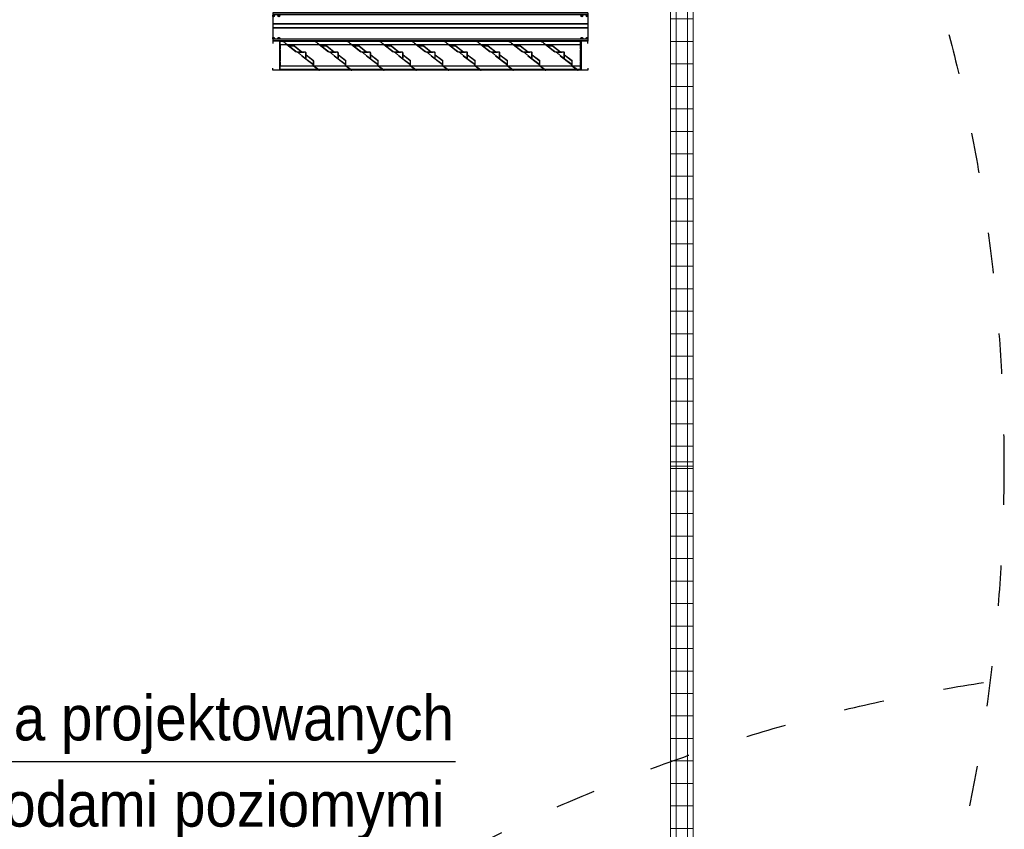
# Model space of a CAD drawing. Header units: millimetres. Extents: x -165365 to -33565, y 7406 to 103342.
# Tile 92 of 256: x -107948 to -103572, y 34996 to 38597. Entities that reach past the tile are written whole.
import ezdxf
from ezdxf.enums import TextEntityAlignment as Align

# ---------------------------------------------------------------- set-up
doc = ezdxf.new("R2010")
doc.units = ezdxf.units.MM
doc.header["$MEASUREMENT"] = 0
doc.linetypes.add('ACAD_ISO03W100', pattern=[150, 60, -90])
doc.linetypes.add('HIDDEN', pattern=[9.525, 6.35, -3.175])
for name, color, linetype, lineweight in [('10_ALL_FEATURES', 7, 'Continuous', 0), ('2DE_PRO_CblfEZ', 80, 'Continuous', 15), ('CP_DETAL', 33, 'Continuous', 9), ('DEFAULT_2', 8, 'HIDDEN', 0)]:
    doc.layers.add(name, color=color, linetype=linetype, lineweight=lineweight)
doc.layers.add('ELEK CIENKIE', color=80, linetype='Continuous')
doc.layers.add('ELEK OPIS', color=140, linetype='Continuous')
doc.styles.add('Arial', font='arial.ttf')
doc.styles.add('CP_ATTR', font='arial.ttf')

# ---------------------------------------------------------------- blocks, each defined once
blk = doc.blocks.new('1340_695_ADMP_t')
at = {"color": 7, "linetype": 'Continuous'}
for p, q in [((-125, -700), (-125, 700)), ((-114.4, 700), (-125, 700)), ((-124.5, -700), (-124.5, 700)), ((-117.2, -700), (-117.2, 700)), ((-117, -700), (-117, 700)), ((-114.6, 697), (-110.4, 697)), ((-114.6, 696), (-110.4, 696)), ((-114.6, 674), (-110.4, 674)), ((-114.6, 673), (-110.4, 673)), ((-113.5, 696), (-113.5, 697)), ((-113.5, 673), (-113.5, 674)), ((-113, 698.6), (-113, 694.4)), ((-113, 697.5), (-112, 697.5)), ((-112, 696), (-113, 697)), ((-113, 696), (-112, 697)), ((-113, 696.5), (-112, 696.5)), ((-113, 695.5), (-112, 695.5)), ((-113, 675.6), (-113, 671.4)), ((-113, 674.5), (-112, 674.5)), ((-112, 673), (-113, 674)), ((-113, 673), (-112, 674)), ((-113, 673.5), (-112, 673.5)), ((-113, 672.5), (-112, 672.5)), ((-112.5, 696), (-112.5, 697)), ((-112.5, 673), (-112.5, 674)), ((-112, 698.6), (-112, 694.4)), ((-112, 675.6), (-112, 671.4)), ((-111.5, 696), (-111.5, 697)), ((-111.5, 673), (-111.5, 674)), ((-14.4, 700), (-110.6, 700)), ((-67, -700), (-67, 700)), ((-66.5, -700), (-66.5, 700)), ((-49.5, -700), (-49.5, 700)), ((-49, -700), (-49, 700)), ((-14.6, 697), (-10.4, 697)), ((-14.6, 696), (-10.4, 696)), ((-14.6, 674), (-10.4, 674)), ((-14.6, 673), (-10.4, 673)), ((-13.5, 696), (-13.5, 697)), ((-13.5, 673), (-13.5, 674)), ((-13, 698.6), (-13, 694.4)), ((-13, 697.5), (-12, 697.5)), ((-13, 696), (-12, 697)), ((-12, 696), (-13, 697)), ((-13, 696.5), (-12, 696.5)), ((-13, 695.5), (-12, 695.5)), ((-13, 675.6), (-13, 671.4)), ((-13, 674.5), (-12, 674.5)), ((-13, 673), (-12, 674)), ((-12, 673), (-13, 674)), ((-13, 673.5), (-12, 673.5)), ((-13, 672.5), (-12, 672.5)), ((-12.5, 696), (-12.5, 697)), ((-12.5, 673), (-12.5, 674)), ((-12, 698.6), (-12, 694.4)), ((-12, 675.6), (-12, 671.4)), ((-11.5, 696), (-11.5, 697)), ((-11.5, 673), (-11.5, 674)), ((0, 700), (-10.6, 700)), ((-8, -700), (-8, 700)), ((-7.8, -700), (-7.8, 700)), ((-0.5, -700), (-0.5, 700)), ((0, -700), (0, 700)), ((-114.4, -700), (-125, -700)), ((-114.6, -673), (-110.4, -673)), ((-114.6, -674), (-110.4, -674)), ((-114.6, -696), (-110.4, -696)), ((-114.6, -697), (-110.4, -697)), ((-113.5, -673), (-113.5, -674)), ((-113.5, -696), (-113.5, -697)), ((-113, -675.6), (-113, -671.4)), ((-113, -672.5), (-112, -672.5)), ((-112, -673), (-113, -674)), ((-113, -673), (-112, -674)), ((-113, -673.5), (-112, -673.5)), ((-113, -674.5), (-112, -674.5)), ((-113, -698.6), (-113, -694.4)), ((-113, -695.5), (-112, -695.5)), ((-112, -696), (-113, -697)), ((-113, -696), (-112, -697)), ((-113, -696.5), (-112, -696.5)), ((-113, -697.5), (-112, -697.5)), ((-112.5, -673), (-112.5, -674)), ((-112.5, -696), (-112.5, -697)), ((-112, -675.6), (-112, -671.4)), ((-112, -698.6), (-112, -694.4)), ((-111.5, -673), (-111.5, -674)), ((-111.5, -696), (-111.5, -697)), ((-14.4, -700), (-110.6, -700)), ((-14.6, -673), (-10.4, -673)), ((-14.6, -674), (-10.4, -674)), ((-14.6, -696), (-10.4, -696)), ((-14.6, -697), (-10.4, -697)), ((-13.5, -673), (-13.5, -674)), ((-13.5, -696), (-13.5, -697)), ((-13, -675.6), (-13, -671.4)), ((-13, -672.5), (-12, -672.5)), ((-13, -673), (-12, -674)), ((-12, -673), (-13, -674)), ((-13, -673.5), (-12, -673.5)), ((-13, -674.5), (-12, -674.5)), ((-13, -698.6), (-13, -694.4)), ((-13, -695.5), (-12, -695.5)), ((-13, -696), (-12, -697)), ((-12, -696), (-13, -697)), ((-13, -696.5), (-12, -696.5)), ((-13, -697.5), (-12, -697.5)), ((-12.5, -673), (-12.5, -674)), ((-12.5, -696), (-12.5, -697)), ((-12, -675.6), (-12, -671.4)), ((-12, -698.6), (-12, -694.4)), ((-11.5, -673), (-11.5, -674)), ((-11.5, -696), (-11.5, -697)), ((0, -700), (-10.6, -700))]:
    blk.add_line(p, q, dxfattribs=at)
for points in [[(-114.6, 697), (-114.6, 696.9), (-114.6, 696.8), (-114.6, 696.6), (-114.6, 696.5)], [(-114.6, 696.5), (-114.6, 696.4), (-114.6, 696.2), (-114.6, 696.1), (-114.6, 696)], [(-114.6, 674), (-114.6, 673.9), (-114.6, 673.8), (-114.6, 673.6), (-114.6, 673.5)], [(-114.6, 673.5), (-114.6, 673.4), (-114.6, 673.2), (-114.6, 673.1), (-114.6, 673)], [(-113, 698.6), (-112.8, 698.6), (-112.7, 698.6), (-112.5, 698.6), (-112.3, 698.6), (-112.2, 698.6), (-112, 698.6)], [(-112, 694.4), (-112.2, 694.4), (-112.3, 694.4), (-112.5, 694.4), (-112.7, 694.4), (-112.8, 694.4), (-113, 694.4)], [(-113, 675.6), (-112.8, 675.6), (-112.7, 675.6), (-112.5, 675.6), (-112.3, 675.6), (-112.2, 675.6), (-112, 675.6)], [(-112, 671.4), (-112.2, 671.4), (-112.3, 671.4), (-112.5, 671.4), (-112.7, 671.4), (-112.8, 671.4), (-113, 671.4)], [(-110.4, 696.5), (-110.4, 696.6), (-110.4, 696.8), (-110.4, 696.9), (-110.4, 697)], [(-110.4, 696), (-110.4, 696.1), (-110.4, 696.2), (-110.4, 696.4), (-110.4, 696.5)], [(-110.4, 673.5), (-110.4, 673.6), (-110.4, 673.8), (-110.4, 673.9), (-110.4, 674)], [(-110.4, 673), (-110.4, 673.1), (-110.4, 673.2), (-110.4, 673.4), (-110.4, 673.5)], [(-14.6, 697), (-14.6, 696.9), (-14.6, 696.8), (-14.6, 696.6), (-14.6, 696.5)], [(-14.6, 696.5), (-14.6, 696.4), (-14.6, 696.2), (-14.6, 696.1), (-14.6, 696)], [(-14.6, 674), (-14.6, 673.9), (-14.6, 673.8), (-14.6, 673.6), (-14.6, 673.5)], [(-14.6, 673.5), (-14.6, 673.4), (-14.6, 673.2), (-14.6, 673.1), (-14.6, 673)], [(-13, 698.6), (-12.8, 698.6), (-12.7, 698.6), (-12.5, 698.6), (-12.3, 698.6), (-12.2, 698.6), (-12, 698.6)], [(-12, 694.4), (-12.2, 694.4), (-12.3, 694.4), (-12.5, 694.4), (-12.7, 694.4), (-12.8, 694.4), (-13, 694.4)], [(-13, 675.6), (-12.8, 675.6), (-12.7, 675.6), (-12.5, 675.6), (-12.3, 675.6), (-12.2, 675.6), (-12, 675.6)], [(-12, 671.4), (-12.2, 671.4), (-12.3, 671.4), (-12.5, 671.4), (-12.7, 671.4), (-12.8, 671.4), (-13, 671.4)], [(-10.4, 696.5), (-10.4, 696.6), (-10.4, 696.8), (-10.4, 696.9), (-10.4, 697)], [(-10.4, 696), (-10.4, 696.1), (-10.4, 696.2), (-10.4, 696.4), (-10.4, 696.5)], [(-10.4, 673.5), (-10.4, 673.6), (-10.4, 673.8), (-10.4, 673.9), (-10.4, 674)], [(-10.4, 673), (-10.4, 673.1), (-10.4, 673.2), (-10.4, 673.4), (-10.4, 673.5)], [(-114.6, -673.5), (-114.6, -673.4), (-114.6, -673.2), (-114.6, -673.1), (-114.6, -673)], [(-114.6, -674), (-114.6, -673.9), (-114.6, -673.8), (-114.6, -673.6), (-114.6, -673.5)], [(-114.6, -696.5), (-114.6, -696.4), (-114.6, -696.2), (-114.6, -696.1), (-114.6, -696)], [(-114.6, -697), (-114.6, -696.9), (-114.6, -696.8), (-114.6, -696.6), (-114.6, -696.5)], [(-112, -671.4), (-112.2, -671.4), (-112.3, -671.4), (-112.5, -671.4), (-112.7, -671.4), (-112.8, -671.4), (-113, -671.4)], [(-113, -675.6), (-112.8, -675.6), (-112.7, -675.6), (-112.5, -675.6), (-112.3, -675.6), (-112.2, -675.6), (-112, -675.6)], [(-112, -694.4), (-112.2, -694.4), (-112.3, -694.4), (-112.5, -694.4), (-112.7, -694.4), (-112.8, -694.4), (-113, -694.4)], [(-113, -698.6), (-112.8, -698.6), (-112.7, -698.6), (-112.5, -698.6), (-112.3, -698.6), (-112.2, -698.6), (-112, -698.6)], [(-110.4, -673), (-110.4, -673.1), (-110.4, -673.2), (-110.4, -673.4), (-110.4, -673.5)], [(-110.4, -673.5), (-110.4, -673.6), (-110.4, -673.8), (-110.4, -673.9), (-110.4, -674)], [(-110.4, -696), (-110.4, -696.1), (-110.4, -696.2), (-110.4, -696.4), (-110.4, -696.5)], [(-110.4, -696.5), (-110.4, -696.6), (-110.4, -696.8), (-110.4, -696.9), (-110.4, -697)], [(-14.6, -673.5), (-14.6, -673.4), (-14.6, -673.2), (-14.6, -673.1), (-14.6, -673)], [(-14.6, -674), (-14.6, -673.9), (-14.6, -673.8), (-14.6, -673.6), (-14.6, -673.5)], [(-14.6, -696.5), (-14.6, -696.4), (-14.6, -696.2), (-14.6, -696.1), (-14.6, -696)], [(-14.6, -697), (-14.6, -696.9), (-14.6, -696.8), (-14.6, -696.6), (-14.6, -696.5)], [(-12, -671.4), (-12.2, -671.4), (-12.3, -671.4), (-12.5, -671.4), (-12.7, -671.4), (-12.8, -671.4), (-13, -671.4)], [(-13, -675.6), (-12.8, -675.6), (-12.7, -675.6), (-12.5, -675.6), (-12.3, -675.6), (-12.2, -675.6), (-12, -675.6)], [(-12, -694.4), (-12.2, -694.4), (-12.3, -694.4), (-12.5, -694.4), (-12.7, -694.4), (-12.8, -694.4), (-13, -694.4)], [(-13, -698.6), (-12.8, -698.6), (-12.7, -698.6), (-12.5, -698.6), (-12.3, -698.6), (-12.2, -698.6), (-12, -698.6)], [(-10.4, -673), (-10.4, -673.1), (-10.4, -673.2), (-10.4, -673.4), (-10.4, -673.5)], [(-10.4, -673.5), (-10.4, -673.6), (-10.4, -673.8), (-10.4, -673.9), (-10.4, -674)], [(-10.4, -696), (-10.4, -696.1), (-10.4, -696.2), (-10.4, -696.4), (-10.4, -696.5)], [(-10.4, -696.5), (-10.4, -696.6), (-10.4, -696.8), (-10.4, -696.9), (-10.4, -697)]]:
    blk.add_lwpolyline(points, dxfattribs=at)
for centre, radius in [((-112.5, 696.5), 4), ((-12.5, 696.5), 4), ((-112.5, 673.5), 4), ((-112.5, 696.5), 3.55), ((-112.5, 673.5), 3.55), ((-12.5, 673.5), 4), ((-12.5, 696.5), 3.55), ((-12.5, 673.5), 3.55), ((-112.5, -673.5), 4), ((-112.5, -696.5), 4), ((-112.5, -673.5), 3.55), ((-112.5, -696.5), 3.55), ((-12.5, -673.5), 4), ((-12.5, -696.5), 4), ((-12.5, -673.5), 3.55), ((-12.5, -696.5), 3.55)]:
    blk.add_circle(centre, radius, dxfattribs=at)
blk = doc.blocks.new('AINT_s')
at = {"color": 7, "linetype": 'Continuous'}
for p, q in [((0.25, 0.19), (0.25, 116.44)), ((0.25, 116.44), (0.38, 116.44)), ((0.25, 116.39), (2.25, 116.39)), ((0.38, 116.44), (0.38, 116.39)), ((15.69, 116.62), (0.44, 116.62)), ((0.44, 116.5), (2.25, 116.5)), ((0.44, 0.24), (0.44, 116.39)), ((0.49, 116.62), (0.49, 116.5)), ((2.25, 116.62), (2.25, 116.5)), ((2.25, 0.24), (2.25, 116.39)), ((2.25, 116.39), (2.44, 116.39)), ((2.44, 116.62), (2.44, 116.39)), ((2.44, 116.5), (13.69, 116.5)), ((4.69, 116.44), (2.44, 116.44)), ((10.94, 116.44), (5.15, 116.44)), ((13.69, 116.44), (11.4, 116.44)), ((13.69, 116.62), (13.69, 116.39)), ((13.88, 116.39), (13.69, 116.39)), ((13.88, 116.62), (13.88, 116.5)), ((13.88, 116.5), (15.69, 116.5)), ((13.88, 0.24), (13.88, 116.39)), ((13.88, 116.39), (15.87, 116.39)), ((15.64, 116.62), (15.64, 116.5)), ((15.69, 0.24), (15.69, 116.39)), ((15.75, 116.44), (15.75, 116.39)), ((15.87, 116.44), (15.75, 116.44)), ((9.87, 109.36), (9.87, 107.27)), ((0.25, 101.66), (0.2, 101.61)), ((0.25, 101.66), (0.2, 101.61)), ((9.87, 96.86), (9.87, 94.77)), ((0.25, 89.16), (0.2, 89.11)), ((0.25, 89.16), (0.2, 89.11)), ((9.87, 84.36), (9.87, 82.27)), ((0.25, 76.66), (0.2, 76.61)), ((0.25, 76.66), (0.2, 76.61)), ((9.87, 71.86), (9.87, 69.77)), ((0.25, 64.16), (0.2, 64.11)), ((0.25, 64.16), (0.2, 64.11)), ((9.87, 59.36), (9.87, 57.27)), ((0.25, 51.66), (0.2, 51.61)), ((0.25, 51.66), (0.2, 51.61)), ((9.87, 46.86), (9.87, 44.77)), ((0.25, 39.16), (0.2, 39.11)), ((0.25, 39.16), (0.2, 39.11)), ((9.87, 34.36), (9.87, 32.27)), ((0.25, 26.66), (0.2, 26.61)), ((0.25, 26.66), (0.2, 26.61)), ((9.87, 21.86), (9.87, 19.77)), ((0.25, 14.16), (0.2, 14.11)), ((0.25, 14.16), (0.2, 14.11)), ((9.87, 9.36), (9.87, 7.27)), ((0.25, 1.66), (0.2, 1.61)), ((0.25, 0.24), (2.25, 0.24)), ((0.25, 0.19), (0.38, 0.19)), ((0.38, 0.19), (0.38, 0.24)), ((0.44, 0.12), (2.25, 0.12)), ((0.49, 0), (0.49, 0.12)), ((2.25, 0.24), (2.44, 0.24)), ((2.25, 0), (2.25, 0.12)), ((2.44, 0), (2.44, 0.24)), ((2.44, 0.19), (4.73, 0.19)), ((13.69, 0.12), (2.44, 0.12)), ((5.18, 0.19), (10.98, 0.19)), ((11.43, 0.19), (13.69, 0.19)), ((13.88, 0.24), (13.69, 0.24)), ((13.69, 0), (13.69, 0.24)), ((13.88, 0.24), (15.87, 0.24)), ((15.69, 0.12), (13.88, 0.12)), ((13.88, 0), (13.88, 0.12)), ((15.64, 0), (15.64, 0.12)), ((15.75, 0.19), (15.75, 0.24)), ((15.87, 0.19), (15.75, 0.19)), ((15.69, 0), (0.44, 0))]:
    blk.add_line(p, q, dxfattribs=at)
for p, q in [((15.87, 115), (15.87, 113.37)), ((0.25, 101.15), (0.25, 100.59)), ((0.25, 88.65), (0.25, 88.09)), ((0.25, 76.15), (0.25, 75.59)), ((0.25, 63.65), (0.25, 63.09)), ((0.25, 51.15), (0.25, 50.59)), ((0.25, 38.65), (0.25, 38.09)), ((0.25, 26.15), (0.25, 25.59)), ((0.25, 13.65), (0.25, 13.09))]:
    blk.add_line(p, q)
at = {"color": 7, "linetype": 'Continuous', "lineweight": 0, "flags": 128}
blk.add_lwpolyline([(0, 0), (15.87, 0), (15.87, 116.62), (0, 116.62)], close=True, dxfattribs=at)
at = {"color": 7, "linetype": 'Continuous'}
for centre, radius, start, end in [((0.44, 116.44), 0.188, 90, 180), ((0.44, 116.44), 0.0625, 90, 180), ((15.69, 116.44), 0.188, 9.1259, 90), ((15.69, 116.44), 0.0625, 0, 90), ((0.62, 101.15), 0.625, 133, 180), ((0.62, 101.15), 0.625, 133, 180), ((0.62, 88.65), 0.625, 133, 180), ((0.62, 88.65), 0.625, 133, 180), ((0.62, 76.15), 0.625, 133, 180), ((0.62, 76.15), 0.625, 133, 180), ((0.62, 63.65), 0.625, 133, 180), ((0.62, 63.65), 0.625, 133, 180), ((0.62, 51.15), 0.625, 133, 180), ((0.62, 51.15), 0.625, 133, 180), ((0.62, 38.65), 0.625, 133, 180), ((0.62, 38.65), 0.625, 133, 180), ((0.62, 26.15), 0.625, 133, 180), ((0.62, 26.15), 0.625, 133, 180), ((0.62, 13.65), 0.625, 133, 180), ((0.62, 13.65), 0.625, 133, 180), ((0.62, 1.15), 0.625, 133, 180), ((0.44, 0.19), 0.188, 180, 270), ((0.44, 0.19), 0.0625, 180, 270), ((15.69, 0.19), 0.0625, 270, 0), ((15.69, 0.19), 0.188, 270, 350.8741)]:
    blk.add_arc(centre, radius, start, end, dxfattribs=at)
at = {"layer": '10_ALL_FEATURES', "color": 8, "linetype": 'HIDDEN'}
for p, q in [((15.62, 115), (15.62, 113.37)), ((15.62, 115), (15.62, 113.37)), ((15.87, 113.37), (15.87, 115)), ((15.69, 113.31), (15.81, 113.31)), ((15.69, 113.31), (15.81, 113.31)), ((0.25, 100.59), (0.25, 101.15)), ((15.62, 102.5), (15.62, 100.87)), ((15.62, 102.5), (15.62, 100.87)), ((15.69, 100.81), (15.81, 100.81)), ((15.69, 100.81), (15.81, 100.81)), ((0.25, 88.09), (0.25, 88.65)), ((15.62, 90), (15.62, 88.37)), ((15.62, 90), (15.62, 88.37)), ((15.69, 88.31), (15.81, 88.31)), ((15.69, 88.31), (15.81, 88.31)), ((15.62, 77.5), (15.62, 75.87)), ((15.62, 77.5), (15.62, 75.87)), ((0.25, 75.59), (0.25, 76.15)), ((15.69, 75.81), (15.81, 75.81)), ((15.69, 75.81), (15.81, 75.81)), ((15.62, 65), (15.62, 63.37)), ((15.62, 65), (15.62, 63.37)), ((0.25, 63.09), (0.25, 63.65)), ((15.69, 63.31), (15.81, 63.31)), ((15.69, 63.31), (15.81, 63.31)), ((0.25, 50.59), (0.25, 51.15)), ((15.62, 52.5), (15.62, 50.87)), ((15.62, 52.5), (15.62, 50.87)), ((15.69, 50.81), (15.81, 50.81)), ((15.69, 50.81), (15.81, 50.81)), ((0.25, 38.09), (0.25, 38.65)), ((15.62, 40), (15.62, 38.37)), ((15.62, 40), (15.62, 38.37)), ((15.69, 38.31), (15.81, 38.31)), ((15.69, 38.31), (15.81, 38.31)), ((15.62, 27.5), (15.62, 25.87)), ((15.62, 27.5), (15.62, 25.87)), ((0.25, 25.59), (0.25, 26.15)), ((15.69, 25.81), (15.81, 25.81)), ((15.69, 25.81), (15.81, 25.81)), ((0.25, 13.09), (0.25, 13.65)), ((15.62, 15), (15.62, 13.37)), ((15.69, 13.31), (15.81, 13.31)), ((0.25, 0.59), (0.25, 1.15))]:
    blk.add_line(p, q, dxfattribs=at)
at = {"layer": '10_ALL_FEATURES', "color": 7, "linetype": 'Continuous'}
for p, q in [((0, 101.15), (0, 100.59)), ((0, 101.15), (0, 100.59)), ((0.06, 100.53), (0.19, 100.53)), ((0.06, 100.53), (0.19, 100.53)), ((0, 88.65), (0, 88.09)), ((0, 88.65), (0, 88.09)), ((0.06, 88.03), (0.19, 88.03)), ((0.06, 88.03), (0.19, 88.03)), ((0, 76.15), (0, 75.59)), ((0, 76.15), (0, 75.59)), ((0.06, 75.53), (0.19, 75.53)), ((0.06, 75.53), (0.19, 75.53)), ((0, 63.65), (0, 63.09)), ((0, 63.65), (0, 63.09)), ((0.06, 63.03), (0.19, 63.03)), ((0.06, 63.03), (0.19, 63.03)), ((0, 51.15), (0, 50.59)), ((0, 51.15), (0, 50.59)), ((0.06, 50.53), (0.19, 50.53)), ((0.06, 50.53), (0.19, 50.53)), ((0, 38.65), (0, 38.09)), ((0, 38.65), (0, 38.09)), ((0.06, 38.03), (0.19, 38.03)), ((0.06, 38.03), (0.19, 38.03)), ((0, 26.15), (0, 25.59)), ((0, 26.15), (0, 25.59)), ((0.06, 25.53), (0.19, 25.53)), ((0.06, 25.53), (0.19, 25.53)), ((0, 13.65), (0, 13.09)), ((0, 13.65), (0, 13.09)), ((0.06, 13.03), (0.19, 13.03)), ((0.06, 13.03), (0.19, 13.03)), ((0, 1.15), (0, 0.59)), ((0.06, 0.53), (0.19, 0.53))]:
    blk.add_line(p, q, dxfattribs=at)
at = {"layer": '10_ALL_FEATURES', "color": 8, "linetype": 'HIDDEN'}
for centre, radius, start, end in [((15.69, 113.37), 0.0625, 180, 270), ((15.69, 113.37), 0.0625, 180, 270), ((15.81, 113.37), 0.0625, 270, 0), ((15.81, 113.37), 0.0625, 270, 0), ((9.37, 107.13), 0.75, 270, 0), ((15.69, 100.87), 0.0625, 180, 270), ((15.69, 100.87), 0.0625, 180, 270), ((15.81, 100.87), 0.0625, 270, 0), ((15.81, 100.87), 0.0625, 270, 0), ((9.37, 94.63), 0.75, 270, 0), ((15.69, 88.37), 0.0625, 180, 270), ((15.69, 88.37), 0.0625, 180, 270), ((15.81, 88.37), 0.0625, 270, 0), ((15.81, 88.37), 0.0625, 270, 0), ((9.37, 82.13), 0.75, 270, 0), ((15.69, 75.87), 0.0625, 180, 270), ((15.69, 75.87), 0.0625, 180, 270), ((15.81, 75.87), 0.0625, 270, 0), ((15.81, 75.87), 0.0625, 270, 0), ((9.37, 69.63), 0.75, 270, 0), ((15.69, 63.37), 0.0625, 180, 270), ((15.69, 63.37), 0.0625, 180, 270), ((15.81, 63.37), 0.0625, 270, 0), ((15.81, 63.37), 0.0625, 270, 0), ((9.37, 57.13), 0.75, 270, 0), ((15.69, 50.87), 0.0625, 180, 270), ((15.69, 50.87), 0.0625, 180, 270), ((15.81, 50.87), 0.0625, 270, 0), ((15.81, 50.87), 0.0625, 270, 0), ((9.37, 44.63), 0.75, 270, 0), ((15.69, 38.37), 0.0625, 180, 270), ((15.69, 38.37), 0.0625, 180, 270), ((15.81, 38.37), 0.0625, 270, 0), ((15.81, 38.37), 0.0625, 270, 0), ((9.37, 32.13), 0.75, 270, 0), ((15.69, 25.87), 0.0625, 180, 270), ((15.69, 25.87), 0.0625, 180, 270), ((15.81, 25.87), 0.0625, 270, 0), ((15.81, 25.87), 0.0625, 270, 0), ((9.37, 19.63), 0.75, 270, 0), ((15.69, 13.37), 0.0625, 180, 270), ((15.81, 13.37), 0.0625, 270, 0), ((9.37, 7.13), 0.75, 270, 0)]:
    blk.add_arc(centre, radius, start, end, dxfattribs=at)
at = {"layer": '10_ALL_FEATURES', "color": 7, "linetype": 'Continuous'}
for centre, start, end in [((0.06, 100.59), 180, 270), ((0.06, 100.59), 180, 270), ((0.19, 100.59), 270, 0), ((0.19, 100.59), 270, 0), ((0.06, 88.09), 180, 270), ((0.06, 88.09), 180, 270), ((0.19, 88.09), 270, 0), ((0.19, 88.09), 270, 0), ((0.06, 75.59), 180, 270), ((0.06, 75.59), 180, 270), ((0.19, 75.59), 270, 0), ((0.19, 75.59), 270, 0), ((0.06, 63.09), 180, 270), ((0.06, 63.09), 180, 270), ((0.19, 63.09), 270, 0), ((0.19, 63.09), 270, 0), ((0.06, 50.59), 180, 270), ((0.06, 50.59), 180, 270), ((0.19, 50.59), 270, 0), ((0.19, 50.59), 270, 0), ((0.06, 38.09), 180, 270), ((0.06, 38.09), 180, 270), ((0.19, 38.09), 270, 0), ((0.19, 38.09), 270, 0), ((0.06, 25.59), 180, 270), ((0.06, 25.59), 180, 270), ((0.19, 25.59), 270, 0), ((0.19, 25.59), 270, 0), ((0.06, 13.09), 180, 270), ((0.06, 13.09), 180, 270), ((0.19, 13.09), 270, 0), ((0.19, 13.09), 270, 0), ((0.06, 0.59), 180, 270), ((0.19, 0.59), 270, 0)]:
    blk.add_arc(centre, 0.0625, start, end, dxfattribs=at)
at = {"layer": 'DEFAULT_2', "color": 8, "linetype": 'HIDDEN'}
for p, q in [((0.38, 0.24), (0.38, 116.39)), ((3.09, 103.79), (15.35, 115.23)), ((5.15, 116.44), (4.69, 116.44)), ((11.4, 116.44), (10.94, 116.44)), ((15.52, 115.04), (13.34, 113.01)), ((15.75, 0.24), (15.75, 116.39)), ((15.87, 116.39), (15.87, 116.39)), ((13.15, 112.84), (9.93, 109.83)), ((13.13, 111.02), (10.12, 108.22)), ((10.12, 107.96), (13.26, 110.89)), ((13.15, 112.84), (13.15, 111.07)), ((13.34, 111.07), (13.34, 113.01)), ((0.25, 109.75), (0.38, 109.75)), ((0.38, 108.12), (0.25, 108.12)), ((9.79, 109.7), (6.59, 106.72)), ((6.59, 106.72), (6.66, 106.65)), ((9.86, 109.64), (9.79, 109.7)), ((9.87, 109.36), (9.87, 109.59)), ((9.87, 107.13), (9.87, 107.27)), ((10.06, 109.7), (9.93, 109.83)), ((10.12, 108.22), (10.12, 109.53)), ((10.12, 107.13), (10.12, 107.96)), ((15.87, 107.81), (15.75, 107.81)), ((15.87, 107.06), (15.75, 107.06)), ((2.25, 103.52), (0.25, 101.66)), ((0.37, 101.43), (2.42, 103.34)), ((2.83, 103.69), (2.67, 103.69)), ((5.18, 103.44), (2.67, 103.44)), ((3.28, 103.63), (6.46, 106.59)), ((5.18, 103.63), (3.28, 103.63)), ((8.15, 106.38), (5.22, 103.65)), ((5.35, 103.51), (8.43, 106.38)), ((6.46, 106.59), (6.58, 106.46)), ((6.71, 106.63), (9.37, 106.63)), ((6.76, 106.38), (8.15, 106.38)), ((8.43, 106.38), (9.37, 106.38)), ((3.09, 91.29), (15.35, 102.73)), ((13.15, 100.34), (9.93, 97.33)), ((13.15, 100.34), (13.15, 98.57)), ((15.52, 102.54), (13.34, 100.51)), ((13.34, 98.57), (13.34, 100.51)), ((9.79, 97.2), (6.59, 94.22)), ((9.86, 97.14), (9.79, 97.2)), ((9.87, 96.86), (9.87, 97.09)), ((10.06, 97.2), (9.93, 97.33)), ((13.13, 98.52), (10.12, 95.72)), ((10.12, 95.46), (13.26, 98.39)), ((10.12, 95.72), (10.12, 97.03)), ((10.12, 94.63), (10.12, 95.46)), ((3.28, 91.13), (6.46, 94.09)), ((8.15, 93.88), (5.22, 91.15)), ((5.35, 91.01), (8.43, 93.88)), ((6.46, 94.09), (6.58, 93.96)), ((6.59, 94.22), (6.66, 94.15)), ((6.71, 94.13), (9.37, 94.13)), ((6.76, 93.88), (8.15, 93.88)), ((8.43, 93.88), (9.37, 93.88)), ((9.87, 94.63), (9.87, 94.77)), ((2.25, 91.02), (0.25, 89.16)), ((0.37, 88.93), (2.42, 90.84)), ((2.83, 91.19), (2.67, 91.19)), ((5.18, 90.94), (2.67, 90.94)), ((3.09, 78.79), (15.35, 90.23)), ((5.18, 91.13), (3.28, 91.13)), ((13.15, 87.84), (9.93, 84.83)), ((13.15, 87.84), (13.15, 86.07)), ((15.52, 90.04), (13.34, 88.01)), ((13.34, 86.07), (13.34, 88.01)), ((9.79, 84.7), (6.59, 81.72)), ((9.86, 84.64), (9.79, 84.7)), ((9.87, 84.36), (9.87, 84.59)), ((10.06, 84.7), (9.93, 84.83)), ((13.13, 86.02), (10.12, 83.22)), ((10.12, 82.96), (13.26, 85.89)), ((10.12, 83.22), (10.12, 84.53)), ((3.28, 78.63), (6.46, 81.59)), ((8.15, 81.38), (5.22, 78.65)), ((5.35, 78.51), (8.43, 81.38)), ((6.46, 81.59), (6.58, 81.46)), ((6.59, 81.72), (6.66, 81.65)), ((6.71, 81.63), (9.37, 81.63)), ((6.76, 81.38), (8.15, 81.38)), ((8.43, 81.38), (9.37, 81.38)), ((9.87, 82.13), (9.87, 82.27)), ((10.12, 82.13), (10.12, 82.96)), ((2.25, 78.52), (0.25, 76.66)), ((0.37, 76.43), (2.42, 78.34)), ((2.83, 78.69), (2.67, 78.69)), ((5.18, 78.44), (2.67, 78.44)), ((3.09, 66.29), (15.35, 77.73)), ((5.18, 78.63), (3.28, 78.63)), ((15.52, 77.54), (13.34, 75.51)), ((0.25, 76), (0.38, 76)), ((0.38, 74.38), (0.25, 74.38)), ((13.15, 75.34), (9.93, 72.33)), ((13.13, 73.52), (10.12, 70.72)), ((10.12, 70.46), (13.26, 73.39)), ((13.15, 75.34), (13.15, 73.57)), ((13.34, 73.57), (13.34, 75.51)), ((15.87, 74.06), (15.75, 74.06)), ((15.87, 73.31), (15.75, 73.31)), ((3.28, 66.13), (6.46, 69.09)), ((8.15, 68.88), (5.22, 66.15)), ((5.35, 66.01), (8.43, 68.88)), ((6.46, 69.09), (6.58, 68.96)), ((9.79, 72.2), (6.59, 69.22)), ((6.59, 69.22), (6.66, 69.15)), ((6.71, 69.13), (9.37, 69.13)), ((6.76, 68.88), (8.15, 68.88)), ((8.43, 68.88), (9.37, 68.88)), ((9.86, 72.14), (9.79, 72.2)), ((9.87, 71.86), (9.87, 72.09)), ((9.87, 69.63), (9.87, 69.77)), ((10.06, 72.2), (9.93, 72.33)), ((10.12, 70.72), (10.12, 72.03)), ((10.12, 69.63), (10.12, 70.46)), ((2.25, 66.02), (0.25, 64.16)), ((0.37, 63.93), (2.42, 65.84)), ((2.83, 66.19), (2.67, 66.19)), ((5.18, 65.94), (2.67, 65.94)), ((3.09, 53.79), (15.35, 65.23)), ((5.18, 66.13), (3.28, 66.13)), ((15.52, 65.04), (13.34, 63.01)), ((13.15, 62.84), (9.93, 59.83)), ((13.13, 61.02), (10.12, 58.22)), ((13.15, 62.84), (13.15, 61.07)), ((13.34, 61.07), (13.34, 63.01)), ((9.79, 59.7), (6.59, 56.72)), ((9.86, 59.64), (9.79, 59.7)), ((9.87, 59.36), (9.87, 59.59)), ((9.87, 57.13), (9.87, 57.27)), ((10.06, 59.7), (9.93, 59.83)), ((10.12, 57.96), (13.26, 60.89)), ((10.12, 58.22), (10.12, 59.53)), ((10.12, 57.13), (10.12, 57.96)), ((2.25, 53.52), (0.25, 51.66)), ((0.37, 51.43), (2.42, 53.34)), ((2.83, 53.69), (2.67, 53.69)), ((5.18, 53.44), (2.67, 53.44)), ((3.28, 53.63), (6.46, 56.59)), ((5.18, 53.63), (3.28, 53.63)), ((8.15, 56.38), (5.22, 53.65)), ((5.35, 53.51), (8.43, 56.38)), ((6.46, 56.59), (6.58, 56.46)), ((6.59, 56.72), (6.66, 56.65)), ((6.71, 56.63), (9.37, 56.63)), ((6.76, 56.38), (8.15, 56.38)), ((8.43, 56.38), (9.37, 56.38)), ((3.09, 41.29), (15.35, 52.73)), ((13.15, 50.34), (9.93, 47.33)), ((13.15, 50.34), (13.15, 48.57)), ((15.52, 52.54), (13.34, 50.51)), ((13.34, 48.57), (13.34, 50.51)), ((9.79, 47.2), (6.59, 44.22)), ((9.86, 47.14), (9.79, 47.2)), ((9.87, 46.86), (9.87, 47.09)), ((10.06, 47.2), (9.93, 47.33)), ((13.13, 48.52), (10.12, 45.72)), ((10.12, 45.46), (13.26, 48.39)), ((10.12, 45.72), (10.12, 47.03)), ((0.38, 42.25), (0.25, 42.25)), ((3.28, 41.13), (6.46, 44.09)), ((8.15, 43.88), (5.22, 41.15)), ((5.35, 41.01), (8.43, 43.88)), ((6.46, 44.09), (6.58, 43.96)), ((6.59, 44.22), (6.66, 44.15)), ((6.71, 44.13), (9.37, 44.13)), ((6.76, 43.88), (8.15, 43.88)), ((8.43, 43.88), (9.37, 43.88)), ((9.87, 44.63), (9.87, 44.77)), ((10.12, 44.63), (10.12, 45.46)), ((15.87, 43.31), (15.75, 43.31)), ((15.87, 42.56), (15.75, 42.56)), ((2.25, 41.02), (0.25, 39.16)), ((0.25, 40.63), (0.38, 40.63)), ((0.37, 38.93), (2.42, 40.84)), ((2.83, 41.19), (2.67, 41.19)), ((5.18, 40.94), (2.67, 40.94)), ((3.09, 28.79), (15.35, 40.23)), ((5.18, 41.13), (3.28, 41.13)), ((15.52, 40.04), (13.34, 38.01)), ((9.79, 34.7), (6.59, 31.72)), ((9.86, 34.64), (9.79, 34.7)), ((9.87, 34.36), (9.87, 34.59)), ((13.15, 37.84), (9.93, 34.83)), ((10.06, 34.7), (9.93, 34.83)), ((13.13, 36.02), (10.12, 33.22)), ((10.12, 32.96), (13.26, 35.89)), ((10.12, 33.22), (10.12, 34.53)), ((13.15, 37.84), (13.15, 36.07)), ((13.34, 36.07), (13.34, 38.01)), ((3.28, 28.63), (6.46, 31.59)), ((8.15, 31.38), (5.22, 28.65)), ((5.35, 28.51), (8.43, 31.38)), ((6.46, 31.59), (6.58, 31.46)), ((6.59, 31.72), (6.66, 31.65)), ((6.71, 31.63), (9.37, 31.63)), ((6.76, 31.38), (8.15, 31.38)), ((8.43, 31.38), (9.37, 31.38)), ((9.87, 32.13), (9.87, 32.27)), ((10.12, 32.13), (10.12, 32.96)), ((2.25, 28.52), (0.25, 26.66)), ((0.37, 26.43), (2.42, 28.34)), ((2.83, 28.69), (2.67, 28.69)), ((5.18, 28.44), (2.67, 28.44)), ((3.09, 16.29), (15.35, 27.73)), ((5.18, 28.63), (3.28, 28.63)), ((15.52, 27.54), (13.34, 25.51)), ((13.15, 25.34), (9.93, 22.33)), ((13.13, 23.52), (10.12, 20.72)), ((10.12, 20.46), (13.26, 23.39)), ((13.15, 25.34), (13.15, 23.57)), ((13.34, 23.57), (13.34, 25.51)), ((3.28, 16.13), (6.46, 19.09)), ((6.46, 19.09), (6.58, 18.96)), ((9.79, 22.2), (6.59, 19.22)), ((6.59, 19.22), (6.66, 19.15)), ((6.71, 19.13), (9.37, 19.13)), ((9.86, 22.14), (9.79, 22.2)), ((9.87, 21.86), (9.87, 22.09)), ((9.87, 19.63), (9.87, 19.77)), ((10.06, 22.2), (9.93, 22.33)), ((10.12, 20.72), (10.12, 22.03)), ((10.12, 19.63), (10.12, 20.46)), ((2.25, 16.02), (0.25, 14.16)), ((0.37, 13.93), (2.42, 15.84)), ((2.83, 16.19), (2.67, 16.19)), ((5.18, 15.94), (2.67, 15.94)), ((5.18, 16.13), (3.28, 16.13)), ((8.15, 18.88), (5.22, 16.15)), ((5.35, 16.01), (8.43, 18.88)), ((6.76, 18.88), (8.15, 18.88)), ((8.43, 18.88), (9.37, 18.88)), ((3.09, 3.79), (15.35, 15.23)), ((13.15, 12.84), (9.93, 9.83)), ((13.15, 12.84), (13.15, 11.07)), ((15.52, 15.04), (13.34, 13.01)), ((13.34, 11.07), (13.34, 13.01)), ((0.38, 8.5), (0.25, 8.5)), ((9.79, 9.7), (6.59, 6.72)), ((9.86, 9.64), (9.79, 9.7)), ((9.87, 9.36), (9.87, 9.59)), ((10.06, 9.7), (9.93, 9.83)), ((13.13, 11.02), (10.12, 8.22)), ((10.12, 7.96), (13.26, 10.89)), ((10.12, 8.22), (10.12, 9.53)), ((10.12, 7.13), (10.12, 7.96)), ((15.87, 9.56), (15.75, 9.56)), ((15.87, 8.81), (15.75, 8.81)), ((0.25, 6.87), (0.38, 6.87)), ((3.28, 3.63), (6.46, 6.59)), ((8.15, 6.38), (5.22, 3.65)), ((5.35, 3.51), (8.43, 6.38)), ((6.46, 6.59), (6.58, 6.46)), ((6.59, 6.72), (6.66, 6.65)), ((6.71, 6.63), (9.37, 6.63)), ((6.76, 6.38), (8.15, 6.38)), ((8.43, 6.38), (9.37, 6.38)), ((9.87, 7.13), (9.87, 7.27)), ((2.25, 3.52), (0.25, 1.66)), ((0.37, 1.43), (2.42, 3.34)), ((2.83, 3.69), (2.67, 3.69)), ((5.18, 3.44), (2.67, 3.44)), ((5.18, 3.63), (3.28, 3.63)), ((5.18, 0.19), (4.73, 0.19)), ((11.43, 0.19), (10.98, 0.19)), ((15.87, 0.24), (15.87, 0.24))]:
    blk.add_line(p, q, dxfattribs=at)
for centre, radius, start, end in [((15.56, 115), 0.312, 0, 133), ((15.56, 115), 0.312, 0, 133), ((15.56, 115), 0.0625, 0, 133), ((15.56, 115), 0.0625, 0, 133), ((15.69, 116.44), 0.188, 0, 9.1259), ((13.09, 111.07), 0.0625, 313, 0), ((13.09, 111.07), 0.25, 313, 0), ((6.71, 106.69), 0.0625, 223, 270), ((9.37, 107.13), 0.5, 270, 0), ((9.81, 109.59), 0.0625, 0, 43), ((9.87, 109.53), 0.25, 0, 43), ((2.67, 103.07), 0.625, 90, 133), ((2.67, 103.07), 0.375, 90, 133), ((2.83, 104.07), 0.375, 270, 313), ((5.18, 103.69), 0.0625, 270, 313), ((5.18, 103.69), 0.25, 270, 313), ((6.76, 106.63), 0.25, 223, 270), ((0.62, 101.15), 0.375, 133, 180), ((0.62, 101.15), 0.375, 133, 180), ((15.56, 102.5), 0.312, 0, 133), ((15.56, 102.5), 0.312, 0, 133), ((15.56, 102.5), 0.0625, 0, 133), ((15.56, 102.5), 0.0625, 0, 133), ((9.81, 97.09), 0.0625, 0, 43), ((9.87, 97.03), 0.25, 0, 43), ((13.09, 98.57), 0.0625, 313, 0), ((13.09, 98.57), 0.25, 313, 0), ((6.76, 94.13), 0.25, 223, 270), ((6.71, 94.19), 0.0625, 223, 270), ((9.37, 94.63), 0.5, 270, 0), ((0.62, 88.65), 0.375, 133, 180), ((0.62, 88.65), 0.375, 133, 180), ((2.67, 90.57), 0.625, 90, 133), ((2.67, 90.57), 0.375, 90, 133), ((2.83, 91.57), 0.375, 270, 313), ((5.18, 91.19), 0.0625, 270, 313), ((5.18, 91.19), 0.25, 270, 313), ((15.56, 90), 0.312, 0, 133), ((15.56, 90), 0.312, 0, 133), ((15.56, 90), 0.0625, 0, 133), ((15.56, 90), 0.0625, 0, 133), ((9.81, 84.59), 0.0625, 0, 43), ((9.87, 84.53), 0.25, 0, 43), ((13.09, 86.07), 0.0625, 313, 0), ((13.09, 86.07), 0.25, 313, 0), ((6.76, 81.63), 0.25, 223, 270), ((6.71, 81.69), 0.0625, 223, 270), ((9.37, 82.13), 0.5, 270, 0), ((0.62, 76.15), 0.375, 133, 180), ((0.62, 76.15), 0.375, 133, 180), ((2.67, 78.07), 0.625, 90, 133), ((2.67, 78.07), 0.375, 90, 133), ((2.83, 79.07), 0.375, 270, 313), ((5.18, 78.69), 0.0625, 270, 313), ((5.18, 78.69), 0.25, 270, 313), ((15.56, 77.5), 0.312, 0, 133), ((15.56, 77.5), 0.312, 0, 133), ((15.56, 77.5), 0.0625, 0, 133), ((15.56, 77.5), 0.0625, 0, 133), ((13.09, 73.57), 0.0625, 313, 0), ((13.09, 73.57), 0.25, 313, 0), ((6.76, 69.13), 0.25, 223, 270), ((6.71, 69.19), 0.0625, 223, 270), ((9.37, 69.63), 0.5, 270, 0), ((9.81, 72.09), 0.0625, 0, 43), ((9.87, 72.03), 0.25, 0, 43), ((2.67, 65.57), 0.625, 90, 133), ((2.67, 65.57), 0.375, 90, 133), ((2.83, 66.57), 0.375, 270, 313), ((5.18, 66.19), 0.0625, 270, 313), ((5.18, 66.19), 0.25, 270, 313), ((15.56, 65), 0.312, 0, 133), ((15.56, 65), 0.312, 0, 133), ((15.56, 65), 0.0625, 0, 133), ((15.56, 65), 0.0625, 0, 133), ((0.62, 63.65), 0.375, 133, 180), ((0.62, 63.65), 0.375, 133, 180), ((13.09, 61.07), 0.0625, 313, 0), ((13.09, 61.07), 0.25, 313, 0), ((9.81, 59.59), 0.0625, 0, 43), ((9.87, 59.53), 0.25, 0, 43), ((2.67, 53.07), 0.625, 90, 133), ((2.67, 53.07), 0.375, 90, 133), ((2.83, 54.07), 0.375, 270, 313), ((5.18, 53.69), 0.0625, 270, 313), ((5.18, 53.69), 0.25, 270, 313), ((6.76, 56.63), 0.25, 223, 270), ((6.71, 56.69), 0.0625, 223, 270), ((9.37, 57.13), 0.5, 270, 0), ((0.62, 51.15), 0.375, 133, 180), ((0.62, 51.15), 0.375, 133, 180), ((15.56, 52.5), 0.312, 0, 133), ((15.56, 52.5), 0.312, 0, 133), ((15.56, 52.5), 0.0625, 0, 133), ((15.56, 52.5), 0.0625, 0, 133), ((9.81, 47.09), 0.0625, 0, 43), ((9.87, 47.03), 0.25, 0, 43), ((13.09, 48.57), 0.0625, 313, 0), ((13.09, 48.57), 0.25, 313, 0), ((6.76, 44.13), 0.25, 223, 270), ((6.71, 44.19), 0.0625, 223, 270), ((9.37, 44.63), 0.5, 270, 0), ((0.62, 38.65), 0.375, 133, 180), ((0.62, 38.65), 0.375, 133, 180), ((2.67, 40.57), 0.625, 90, 133), ((2.67, 40.57), 0.375, 90, 133), ((2.83, 41.57), 0.375, 270, 313), ((5.18, 41.19), 0.0625, 270, 313), ((5.18, 41.19), 0.25, 270, 313), ((15.56, 40), 0.312, 0, 133), ((15.56, 40), 0.312, 0, 133), ((15.56, 40), 0.0625, 0, 133), ((15.56, 40), 0.0625, 0, 133), ((9.81, 34.59), 0.0625, 0, 43), ((9.87, 34.53), 0.25, 0, 43), ((13.09, 36.07), 0.0625, 313, 0), ((13.09, 36.07), 0.25, 313, 0), ((6.76, 31.63), 0.25, 223, 270), ((6.71, 31.69), 0.0625, 223, 270), ((9.37, 32.13), 0.5, 270, 0), ((2.67, 28.07), 0.625, 90, 133), ((2.67, 28.07), 0.375, 90, 133), ((2.83, 29.07), 0.375, 270, 313), ((5.18, 28.69), 0.0625, 270, 313), ((5.18, 28.69), 0.25, 270, 313), ((15.56, 27.5), 0.312, 0, 133), ((15.56, 27.5), 0.312, 0, 133), ((15.56, 27.5), 0.0625, 0, 133), ((15.56, 27.5), 0.0625, 0, 133), ((0.62, 26.15), 0.375, 133, 180), ((0.62, 26.15), 0.375, 133, 180), ((13.09, 23.57), 0.0625, 313, 0), ((13.09, 23.57), 0.25, 313, 0), ((6.71, 19.19), 0.0625, 223, 270), ((9.37, 19.63), 0.5, 270, 0), ((9.81, 22.09), 0.0625, 0, 43), ((9.87, 22.03), 0.25, 0, 43), ((2.67, 15.57), 0.625, 90, 133), ((2.67, 15.57), 0.375, 90, 133), ((2.83, 16.57), 0.375, 270, 313), ((5.18, 16.19), 0.0625, 270, 313), ((5.18, 16.19), 0.25, 270, 313), ((6.76, 19.13), 0.25, 223, 270), ((15.56, 15), 0.312, 0, 133), ((0.62, 13.65), 0.375, 133, 180), ((0.62, 13.65), 0.375, 133, 180), ((15.56, 15), 0.0625, 0, 133), ((9.81, 9.59), 0.0625, 0, 43), ((9.87, 9.53), 0.25, 0, 43), ((13.09, 11.07), 0.0625, 313, 0), ((13.09, 11.07), 0.25, 313, 0), ((6.76, 6.63), 0.25, 223, 270), ((6.71, 6.69), 0.0625, 223, 270), ((9.37, 7.13), 0.5, 270, 0), ((0.62, 1.15), 0.375, 133, 180), ((2.67, 3.07), 0.625, 90, 133), ((2.67, 3.07), 0.375, 90, 133), ((2.83, 4.07), 0.375, 270, 313), ((5.18, 3.69), 0.0625, 270, 313), ((5.18, 3.69), 0.25, 270, 313), ((15.69, 0.19), 0.187, 350.8741, 0)]:
    blk.add_arc(centre, radius, start, end, dxfattribs=at)
blk = doc.blocks.new('ramka_s')
for points in [[(-46.39, -133.91), (-55, -133.91), (-55, 133.91), (-46.39, 133.91)], [(46.39, -133.91), (55, -133.91), (55, 133.91), (46.39, 133.91)]]:
    blk.add_lwpolyline(points)
blk = doc.blocks.new('A$C67C89D75')
for name, p, xscale, yscale in [('ramka_s', (65, 1436), 1.181818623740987, 5.227274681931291), ('AINT_s', (0, 766), 8.188976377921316, 11.48981779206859)]:
    blk.add_blockref(name, p, dxfattribs=dict(xscale=xscale, yscale=yscale))
blk.add_blockref('1340_695_ADMP_t', (255, 1436))
blk = doc.blocks.new('2Dcblfmark100')
at = {"color": 3}
for p, q in [((-10, -50), (-10, 50)), ((10, -50), (10, 50))]:
    blk.add_line(p, q, dxfattribs=at)
blk = doc.blocks.new('2dcblf_korcf54v_b100_h054_5wanmtk')
at = {"layer": 'CP_DETAL'}
h = blk.add_hatch(dxfattribs=at)
h.set_pattern_fill('_USER', color=256, scale=100, angle=90, style=0, pattern_type=0)
h.set_pattern_definition([(90, (-3e-14, -25), (-100, 6e-15), [])])
h.paths.add_polyline_path([(0, 50), (5375.6, 50), (5375.6, -50), (0, -50)])
for p, q in [((0, 50), (5375.6, 50)), ((0, -50), (5375.6, -50))]:
    blk.add_line(p, q)
for p, q in [((5375.6, 25), (0, 25)), ((0, -25), (5375.6, -25))]:
    blk.add_line(p, q, dxfattribs=at)
blk.add_blockref('2Dcblfmark100', (3000, 0))
at = {"linetype": 'ByBlock', "style": 'CP_ATTR', "flags": 9}
for tag in ['NAME', 'NUMBER', 'GROUP', 'ORDER-NO', 'PRODUCER', 'COUPLERS', 'MOUNTDIST', 'MOUNTINGS', 'OTHER', 'WEIGHT', 'DIVIDER', 'COVER']:
    blk.add_attdef(tag, text='', height=0.00005, dxfattribs=at).set_placement((-0.1, 0), align=Align.MIDDLE_LEFT)

msp = doc.modelspace()

# ---------------------------------------------------------------- linework, layer by layer
at = {"layer": 'ELEK CIENKIE', "color": 232, "linetype": 'ACAD_ISO03W100', "ltscale": 3}
for centre in [(-111113.41336, 36619.62119), (-102512.5, 28196.39876)]:
    msp.add_circle(centre, 7540, dxfattribs=at)
at = {"layer": 'ELEK OPIS'}
msp.add_line((-106010.42759, 35296.67227), (-109955.2952, 35296.67227), dxfattribs=at)

# ---------------------------------------------------------------- block references
at = {"rotation": 90}
msp.add_blockref('A$C67C89D75', (-104686.57707, 38371.46628), dxfattribs=at)
at = {"layer": '2DE_PRO_CblfEZ', "rotation": 270}
msp.add_blockref('2dcblf_korcf54v_b100_h054_5wanmtk', (-105005.04659, 39620.82507), dxfattribs=at)

# ---------------------------------------------------------------- texts
at = {"layer": 'ELEK OPIS', "style": 'Arial', "width": 0.9}
for s, p in [('Miejsce połaczenia projektowanych ', (-109958.58241, 35391.47403)), (' z istniejącymi zwodami poziomymi', (-109958.58241, 35007.88932))]:
    msp.add_text(s, height=200, dxfattribs=at).set_placement(p)

doc.saveas('drawing.dxf')
